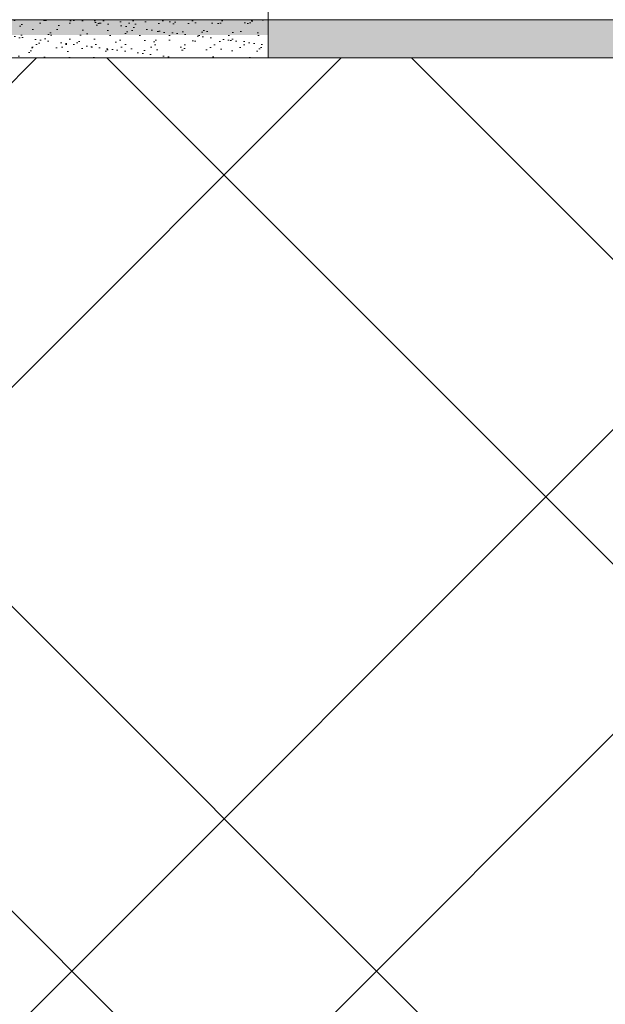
# Model space of a CAD drawing. Header units: millimetres. Extents: x -172116 to -156978, y -29806 to 62594.
# Tile 15 of 23: x -157611 to -157457, y 34213 to 34471. Entities that reach past the tile are written whole.
import ezdxf

# ---------------------------------------------------------------- set-up
doc = ezdxf.new("R2010")
doc.units = ezdxf.units.MM
doc.header["$MEASUREMENT"] = 0
doc.linetypes.add('LEPENÍ', pattern='A,0,[2,Detail č.7 ŘEZ OKNEM - VODOROVNÝ II_1.Shx,S=0.060476,R=0,X=0,Y=0],-7.62,0', length=7.62)
pattern_1 = [(322.5025022, (-133640.075, 186465.892), (0.15727303, 4.8170663), [0, -3.8, 0, -4.25, 0, -4.0625]), (352.502502, (-133640.075, 186465.892), (-4.42474987, 7.05517194), [0, -2.05, 0, -3.425, 0, -1.3125]), (32.5025022, (-133643.15, 186465.892), (-7.78535526, 0.01380764), [0, -1.25, 0, -4.5, 0, -5.875]), (42.502502, (-133643.15, 186465.892), (-7.51541233, 2.1938607), [0, -0.625, 0, -2.95, 0, -3.375])]

msp = doc.modelspace()

# ---------------------------------------------------------------- hatches: boundary and pattern name
at = {"linetype": 'Continuous', "lineweight": 20, "true_color": 0xff6600}
h = msp.add_hatch(dxfattribs=at)
h.set_pattern_fill('AR_SAND_0001', color=30, style=0, pattern_type=2)
h.set_pattern_definition(pattern_1)
h.paths.add_polyline_path([(-157545.85, 34461.3), (-157719.15, 34461.3), (-157710.74, 34471.3), (-157545.85, 34471.3)])
at = {"linetype": 'Continuous', "lineweight": 35}
msp.add_hatch(color=8, dxfattribs=at).paths.add_polyline_path([(-157631.13, 34471.3), (-157406.4, 34471.31), (-157406.4, 34344.24), (-157410.39, 34343.45), (-157410.4, 34467.31), (-157631.13, 34467.3)])
at = {"linetype": 'Continuous', "lineweight": 20, "true_color": 0xff6600}
h = msp.add_hatch(dxfattribs=at)
h.set_pattern_fill('AR_SAND_0001', color=30, style=0, pattern_type=2)
h.set_pattern_definition(pattern_1)
h.paths.add_polyline_path([(-157545.85, 34471.3), (-157406.4, 34471.31), (-157406.39, 34262.64), (-157410.57, 34261.81), (-157411.68, 34261.81), (-157411.82, 34262.24), (-157412.11, 34261.81), (-157413.83, 34261.81), (-157413.97, 34262.24), (-157414.26, 34261.81), (-157415.99, 34261.81), (-157416.12, 34262.24), (-157416.39, 34261.84), (-157416.4, 34461.31), (-157545.85, 34461.3)])
at = {"linetype": 'Continuous', "lineweight": 13}
h = msp.add_hatch(dxfattribs=at)
h.set_pattern_fill('ZDIVO2_0001', color=254, style=0, pattern_type=2)
h.set_pattern_definition([(225.0025, (-119357.78, 186466.52), (-124.45623, 124.44536), []), (225.0025, (-119357.78, 186386.52), (-124.45623, 124.44536), []), (135.0025, (-119357.78, 186466.52), (124.44536, 124.45623), []), (135.0025, (-119357.78, 186386.52), (124.44536, 124.45623), [])])
h.paths.add_polyline_path([(-157850.94, 34131.29), (-157850.95, 34461.29), (-157728.85, 34461.3), (-157728.85, 34409.15, 0.146838), (-157727.85, 34406.65), (-157721.85, 34406.65, 0.146839), (-157720.85, 34409.15), (-157720.85, 34461.3), (-157416.4, 34461.31), (-157416.39, 34265.12), (-157416.39, 34257.37), (-157416.39, 34131.33)])

# ---------------------------------------------------------------- linework, layer by layer
at = {"color": 154, "linetype": 'Continuous', "lineweight": 13}
msp.add_line((-157545.86, 34756.88), (-157545.85, 34461.3), dxfattribs=at)
at = {"color": 154, "linetype": 'LEPENÍ', "lineweight": 13}
msp.add_line((-157406.4, 34471.31), (-157720.85, 34471.31), dxfattribs=at)
at = {"color": 48, "linetype": 'Continuous', "lineweight": 20, "true_color": 0x5a400a}
for p, q in [((-157406.4, 34471.31), (-157712.44, 34471.3)), ((-157720.85, 34461.3), (-157416.4, 34461.31))]:
    msp.add_line(p, q, dxfattribs=at)

doc.saveas('drawing.dxf')
